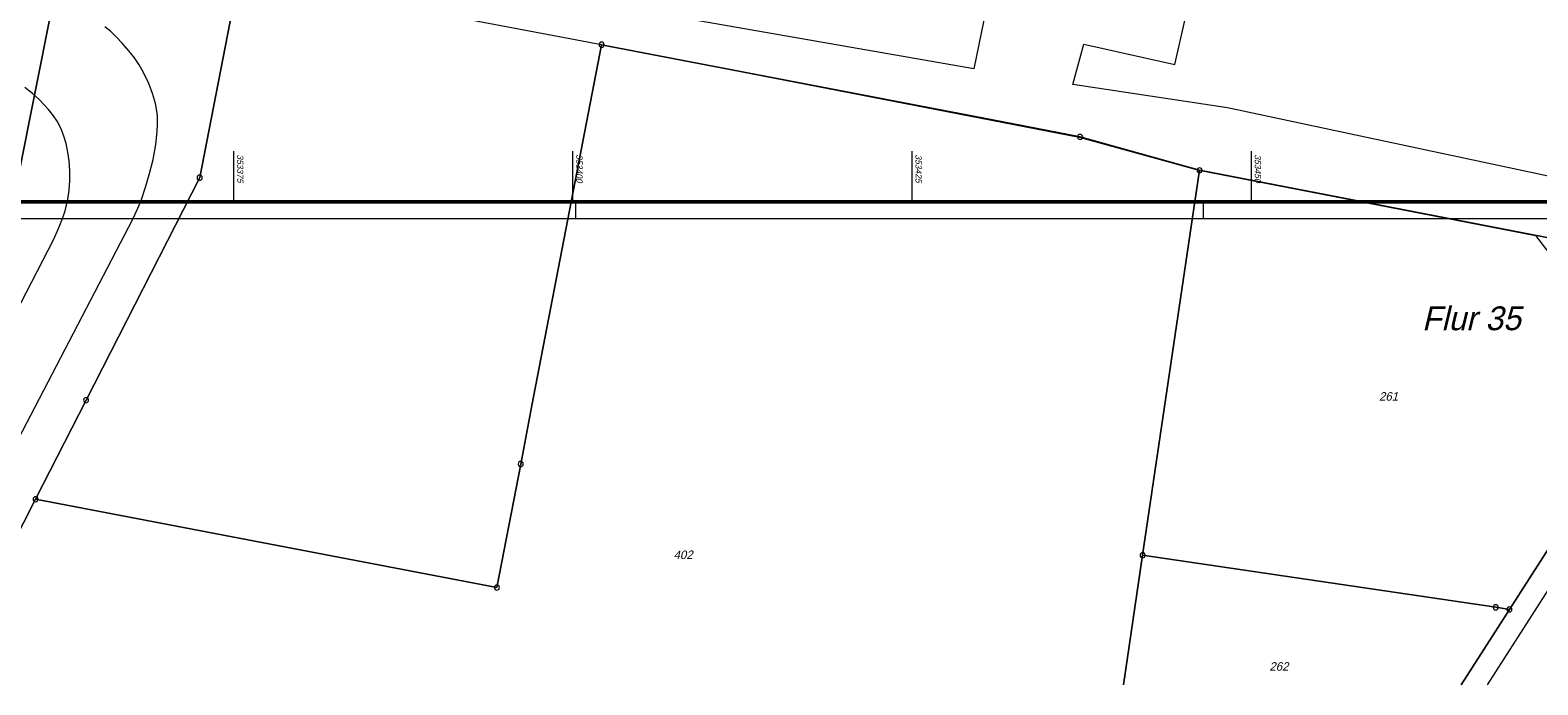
# Model space of a CAD drawing. Extents: x 353221 to 353633, y 5707812 to 5707954.
# Tile 2 of 35: x 353360 to 353471, y 5707812 to 5707860. Entities that reach past the tile are written whole.
import ezdxf

# ---------------------------------------------------------------- set-up
doc = ezdxf.new("R2010")
doc.units = 0
doc.header["$MEASUREMENT"] = 0
doc.linetypes.add('LINE_LT_10', pattern=[10000, 10000, 0])
for name, color, linetype in [('ALK', 7, 'Continuous'), ('Verm Rahmen P-2', 7, 'Continuous'), ('ZL_Linien', 7, 'Continuous')]:
    doc.layers.add(name, color=color, linetype=linetype)
doc.styles.add('2001', font='txt', dxfattribs={"oblique": 13.5, "height": 1})
doc.styles.add('2002', font='txt', dxfattribs={"oblique": 13.5, "height": 1})
doc.styles.add('45', font='txt', dxfattribs={"oblique": 13.5, "height": 1})

msp = doc.modelspace()

# ---------------------------------------------------------------- linework, layer by layer
at = {"layer": 'ALK', "color": 1, "lineweight": 18, "true_color": 0xff0000}
for points in [[(353584.73, 5707954.08), (353582.1, 5707950.98), (353578.6, 5707946.84), (353568.05, 5707934.37), (353554.29, 5707918.13), (353546.69, 5707909.29), (353544.19, 5707906.39), (353541.15, 5707902.77), (353540.45, 5707901.94), (353535.31, 5707895.83), (353532.53, 5707892.54), (353526.98, 5707885.94), (353521.89, 5707879.89), (353516.87, 5707873.93), (353514.11, 5707871.16), (353505.95, 5707862.98), (353502.65, 5707859.67), (353490.34, 5707847.35), (353484.97, 5707841.96), (353469.02, 5707817.13), (353465.45, 5707811.58)], [(353353.41, 5707811.58), (353355.02, 5707814.71), (353360.39, 5707825.25), (353364.12, 5707832.54), (353372.49, 5707848.92), (353375.39, 5707863.85), (353375.49, 5707864.37), (353379.94, 5707887.29), (353370.97, 5707888.95), (353368.81, 5707889.34), (353367.2, 5707889.69), (353362.72, 5707867.09), (353359.17, 5707849.21), (353355.93, 5707842.95), (353350.61, 5707832.69), (353346.37, 5707824.5), (353342.05, 5707816.15), (353339.69, 5707811.58)], [(353440.57, 5707811.58), (353441.98, 5707821.12), (353446.18, 5707849.46), (353437.38, 5707851.92), (353430.91, 5707853.17), (353402.11, 5707858.71), (353396.98, 5707832.14), (353396.15, 5707827.84), (353394.39, 5707818.74), (353360.39, 5707825.25), (353355.02, 5707814.71), (353353.41, 5707811.58)], [(353465.45, 5707811.58), (353469.02, 5707817.13), (353468.01, 5707817.29), (353441.98, 5707821.12), (353440.57, 5707811.58)]]:
    msp.add_lwpolyline(points, dxfattribs=at)
for points in [[(353502.65, 5707859.67), (353505.95, 5707862.98), (353504.88, 5707863.19), (353500.54, 5707864.03), (353499.3, 5707864.26), (353449.8, 5707873.81), (353379.94, 5707887.29), (353375.49, 5707864.37), (353375.39, 5707863.85), (353372.49, 5707848.92), (353364.12, 5707832.54), (353360.39, 5707825.25), (353394.39, 5707818.74), (353396.15, 5707827.84), (353396.98, 5707832.14), (353402.11, 5707858.71), (353430.91, 5707853.17), (353437.38, 5707851.92), (353446.18, 5707849.46), (353484.97, 5707841.96), (353490.34, 5707847.35), (353502.65, 5707859.67)], [(353322.85, 5707859.91), (353333.77, 5707857.92), (353342.42, 5707856.35), (353357.03, 5707853.7), (353359.17, 5707849.21), (353362.72, 5707867.09), (353362.57, 5707867.13), (353332.59, 5707873.57), (353326.9, 5707875.32), (353318.04, 5707878.04), (353316.38, 5707873.32), (353314.48, 5707867.91), (353321.32, 5707860.19), (353322.85, 5707859.91)], [(353469.02, 5707817.13), (353484.97, 5707841.96), (353446.18, 5707849.46), (353441.98, 5707821.12), (353468.01, 5707817.29), (353469.02, 5707817.13)]]:
    msp.add_lwpolyline(points, close=True, dxfattribs=at)
for points in [[(353401.92, 5707858.71, 1), (353402.3, 5707858.71, 1), (353401.92, 5707858.71)], [(353437.19, 5707851.92, 1), (353437.57, 5707851.92, 1), (353437.19, 5707851.92)], [(353446, 5707849.46, 1), (353446.37, 5707849.46, 1), (353446, 5707849.46)], [(353372.3, 5707848.92, 1), (353372.68, 5707848.92, 1), (353372.3, 5707848.92)], [(353363.93, 5707832.54, 1), (353364.3, 5707832.54, 1), (353363.93, 5707832.54)], [(353395.96, 5707827.84, 1), (353396.34, 5707827.84, 1), (353395.96, 5707827.84)], [(353360.21, 5707825.25, 1), (353360.58, 5707825.25, 1), (353360.21, 5707825.25)], [(353441.8, 5707821.12, 1), (353442.17, 5707821.12, 1), (353441.8, 5707821.12)], [(353394.21, 5707818.74, 1), (353394.58, 5707818.74, 1), (353394.21, 5707818.74)], [(353467.82, 5707817.29, 1), (353468.2, 5707817.29, 1), (353467.82, 5707817.29)], [(353468.83, 5707817.13, 1), (353469.2, 5707817.13, 1), (353468.83, 5707817.13)]]:
    msp.add_lwpolyline(points, format="xyb", close=True, dxfattribs=at)
at = {"layer": 'Verm Rahmen P-2', "color": 1, "lineweight": 13, "true_color": 0xff0000}
for p, q in [((353375, 5707847.13), (353375, 5707850.88)), ((353400, 5707847.13), (353400, 5707850.88)), ((353425, 5707847.13), (353425, 5707850.88)), ((353450, 5707847.13), (353450, 5707850.88))]:
    msp.add_line(p, q, dxfattribs=at)
at = {"layer": 'Verm Rahmen P-2', "color": 7, "lineweight": 50, "true_color": 0xffffff}
msp.add_line((353538.97, 5707847.13), (353353.97, 5707847.13), dxfattribs=at)
at = {"layer": 'Verm Rahmen P-2', "color": 18, "linetype": 'LINE_LT_10', "lineweight": 50, "true_color": 0x000000}
for p in [(353538.97, 5707847.13), (353583.97, 5707847.13)]:
    msp.add_line(p, (353353.97, 5707847.13), dxfattribs=at)
at = {"layer": 'Verm Rahmen P-2', "color": 18, "linetype": 'LINE_LT_10', "lineweight": 13, "true_color": 0x000000}
for p, q in [((353400.22, 5707845.88), (353400.22, 5707847.13)), ((353446.47, 5707845.88), (353446.47, 5707847.13)), ((353585.22, 5707845.88), (353347.72, 5707845.88))]:
    msp.add_line(p, q, dxfattribs=at)
at = {"layer": 'ZL_Linien', "color": 254, "lineweight": 13, "true_color": 0xdcdcdc}
msp.add_lwpolyline([(353352.55, 5707826.64), (353361.71, 5707844.35), (353362.09, 5707845.18), (353362.38, 5707845.92), (353362.57, 5707846.48), (353362.77, 5707847.31), (353362.88, 5707847.99), (353362.93, 5707848.7), (353362.92, 5707849.42), (353362.88, 5707850.16), (353362.78, 5707850.8), (353362.66, 5707851.43), (353362.49, 5707851.97), (353362.28, 5707852.51), (353361.98, 5707853.08), (353361.71, 5707853.47), (353361.35, 5707853.94), (353361.03, 5707854.29), (353360.64, 5707854.7), (353360.18, 5707855.11), (353359.61, 5707855.57)], dxfattribs=at)
for points in [[(353367.07, 5707886.69, 41.8), (353330, 5707894.38, 0), (353329.53, 5707891.51, 0), (353326.56, 5707873.43, 0), (353362.66, 5707866.3, 0), (353375.41, 5707863.79, 0), (353401.08, 5707858.92, 0), (353437.32, 5707851.9, 0), (353446.13, 5707849.46, 0), (353470.94, 5707844.67, 0), (353472.89, 5707842.14, 0), (353474.4, 5707839.79, 0), (353475.91, 5707828.05, 0), (353477.93, 5707831.4, 0), (353476.22, 5707843.66, 0), (353485.01, 5707841.96, 0), (353488.48, 5707845.49, 0), (353448.23, 5707854.05, 0), (353436.85, 5707855.79, 0), (353437.66, 5707858.75, 0), (353444.37, 5707857.24, 0), (353445.87, 5707863.96, 0)], [(353431.56, 5707866.75, 41.97), (353429.54, 5707856.94, 0), (353375.29, 5707866.41, 0), (353377.75, 5707879.69, 41.69)], [(353349.69, 5707811.58, 0), (353367.59, 5707845.91, 0), (353368.16, 5707847.17, 0), (353368.5, 5707848.23, 0), (353368.79, 5707849.23, 0), (353369.06, 5707850.25, 0), (353369.26, 5707851.35, 0), (353369.34, 5707852.07, 0), (353369.39, 5707852.74, 0), (353369.37, 5707853.53, 0), (353369.23, 5707854.38, 0), (353369.02, 5707855.11, 0), (353368.75, 5707855.86, 0), (353368.35, 5707856.67, 0), (353368.03, 5707857.22, 0), (353367.69, 5707857.73, 0), (353367.39, 5707858.12, 0), (353366.78, 5707858.83, 0), (353366.34, 5707859.29, 0), (353365.93, 5707859.67, 0), (353365.49, 5707860.03, 0)], [(353498.23, 5707859.19, 41.97), (353485.47, 5707839.75, 0), (353467.38, 5707811.58, 0)]]:
    msp.add_polyline3d(points, dxfattribs=at)

# ---------------------------------------------------------------- texts
at = {"layer": 'ALK', "color": 1, "true_color": 0xff0000, "line_spacing_factor": 0.959981}
for s, insert, char_height, attachment_point, style in [('Flur 35', (353462.57, 5707839.44), 1.75, 1, '2002'), ('261', (353460.11, 5707832.81), 0.63, 5, '2001'), ('402', (353408.12, 5707821.15), 0.63, 5, '2001'), ('262', (353452.03, 5707812.93), 0.63, 5, '2001')]:
    msp.add_mtext(s, dxfattribs=dict(at, insert=insert, char_height=char_height, attachment_point=attachment_point, style=style))
at = {"layer": 'Verm Rahmen P-2', "color": 1, "true_color": 0xff0000, "char_height": 0.464, "attachment_point": 1, "rotation": 270, "line_spacing_factor": 0.959981, "style": '45'}
for s, insert in [('353375', (353375.71, 5707850.63)), ('353400', (353400.71, 5707850.63)), ('353425', (353425.71, 5707850.63)), ('353450', (353450.71, 5707850.63))]:
    msp.add_mtext(s, dxfattribs=dict(at, insert=insert))

doc.saveas('drawing.dxf')
